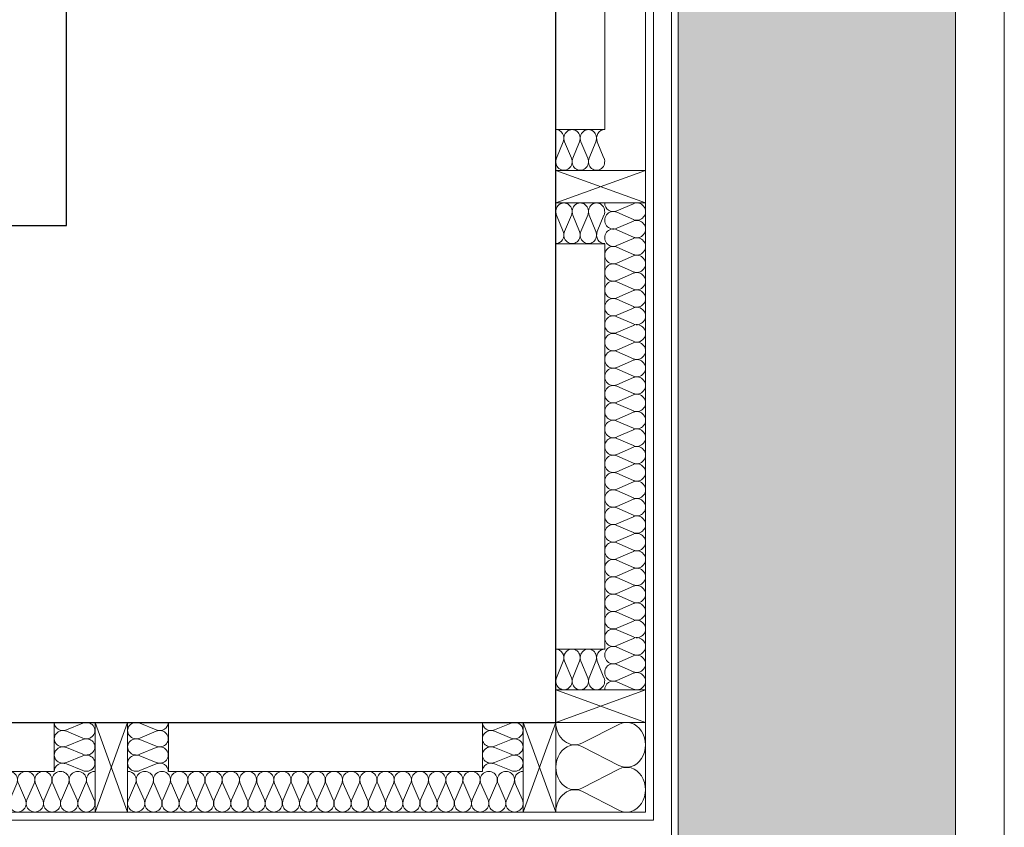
# Model space of a CAD drawing. Extents: x -543332 to -314699, y -9028 to 155584.
# Tile 25 of 256: x -472681 to -471473, y 32729 to 33720. Entities that reach past the tile are written whole.
import ezdxf

# ---------------------------------------------------------------- set-up
doc = ezdxf.new("R2010")
doc.units = 0
doc.header["$MEASUREMENT"] = 0
doc.layers.add('Arch ocieplenie', color=8, linetype='Continuous')
doc.layers.add('INWENT RZĘDNE', color=8, linetype='Continuous')
for name, color, linetype, lineweight in [('Arch ocieplenie_Nr_Pióra__21', 8, 'Continuous', 9), ('Arch ocieplenie_Nr_Pióra__44', 8, 'Continuous', 9), ('Arch okna_Nr_Pióra__82', 8, 'Continuous', 20), ('Arch teren_Nr_Pióra__5', 8, 'Continuous', 13), ('Arch wykończenie_Nr_Pióra__9', 8, 'Continuous', 9), ('INWENT RZĘDNE_Nr_Pióra__21', 8, 'Continuous', 9), ('INWENT.ŚCIANY_Nr_Pióra__1', 8, 'Continuous', 25)]:
    doc.layers.add(name, color=color, linetype=linetype, lineweight=lineweight)
doc.styles.add('GENERATED_STYLE_3', font='ARIALN.TTF')

# ---------------------------------------------------------------- blocks, each defined once
blk = doc.blocks.new('Izolacja cieplna 14_31', base_point=(-472588.3, 32797.6))
at = {"layer": 'Arch ocieplenie_Nr_Pióra__44', "linetype": 'Continuous'}
for p, q in [((-473063.7, 32782.7), (-473072.4, 32762.5)), ((-473053.1, 32762.5), (-473061.9, 32782.7)), ((-473042.6, 32782.7), (-473051.4, 32762.5)), ((-473032, 32762.5), (-473040.8, 32782.7)), ((-473021.5, 32782.7), (-473030.3, 32762.5)), ((-473010.9, 32762.5), (-473019.7, 32782.7)), ((-473000.4, 32782.7), (-473009.2, 32762.5)), ((-472989.9, 32762.5), (-472998.6, 32782.7)), ((-472979.3, 32782.7), (-472988.1, 32762.5)), ((-472968.8, 32762.5), (-472977.5, 32782.7)), ((-472958.2, 32782.7), (-472967, 32762.5)), ((-472947.7, 32762.5), (-472956.5, 32782.7)), ((-472937.1, 32782.7), (-472945.9, 32762.5)), ((-472926.6, 32762.5), (-472935.4, 32782.7)), ((-472916.1, 32782.7), (-472924.8, 32762.5)), ((-472905.5, 32762.5), (-472914.3, 32782.7)), ((-472895, 32782.7), (-472903.7, 32762.5)), ((-472884.4, 32762.5), (-472893.2, 32782.7)), ((-472873.9, 32782.7), (-472882.7, 32762.5)), ((-472863.3, 32762.5), (-472872.1, 32782.7)), ((-472852.8, 32782.7), (-472861.6, 32762.5)), ((-472842.3, 32762.5), (-472851, 32782.7)), ((-472831.7, 32782.7), (-472840.5, 32762.5)), ((-472821.2, 32762.5), (-472829.9, 32782.7)), ((-472810.6, 32782.7), (-472819.4, 32762.5)), ((-472800.1, 32762.5), (-472808.9, 32782.7)), ((-472789.5, 32782.7), (-472798.3, 32762.5)), ((-472779, 32762.5), (-472787.8, 32782.7)), ((-472768.4, 32782.7), (-472777.2, 32762.5)), ((-472757.9, 32762.5), (-472766.7, 32782.7)), ((-472747.4, 32782.7), (-472756.1, 32762.5)), ((-472736.8, 32762.5), (-472745.6, 32782.7)), ((-472726.3, 32782.7), (-472735, 32762.5)), ((-472715.7, 32762.5), (-472724.5, 32782.7)), ((-472705.2, 32782.7), (-472714, 32762.5)), ((-472694.6, 32762.5), (-472703.4, 32782.7)), ((-472684.1, 32782.7), (-472692.9, 32762.5)), ((-472673.6, 32762.5), (-472682.3, 32782.7)), ((-472663, 32782.7), (-472671.8, 32762.5)), ((-472652.5, 32762.5), (-472661.2, 32782.7)), ((-472641.9, 32782.7), (-472650.7, 32762.5)), ((-472631.4, 32762.5), (-472640.2, 32782.7)), ((-472620.8, 32782.7), (-472629.6, 32762.5)), ((-472610.3, 32762.5), (-472619.1, 32782.7)), ((-472599.8, 32782.7), (-472608.5, 32762.5)), ((-472589.2, 32762.5), (-472598, 32782.7))]:
    blk.add_line(p, q, dxfattribs=at)
for centre, start_param, end_param in [((-473073.3, 32787), 1.158004, 3.141593), ((-473052.2, 32787), 1.158004, 5.125183), ((-473031.2, 32787), 1.158004, 5.125183), ((-473010.1, 32787), 1.158004, 5.125183), ((-472989, 32787), 1.158004, 5.125183), ((-472967.9, 32787), 1.158004, 5.125183), ((-472946.8, 32787), 1.158004, 5.125183), ((-472925.7, 32787), 1.158004, 5.125183), ((-472904.6, 32787), 1.158004, 5.125183), ((-472883.5, 32787), 1.158004, 5.125183), ((-472862.5, 32787), 1.158004, 5.125183), ((-472841.4, 32787), 1.158004, 5.125183), ((-472820.3, 32787), 1.158004, 5.125183), ((-472799.2, 32787), 1.158004, 5.125183), ((-472778.1, 32787), 1.158004, 5.125183), ((-472757, 32787), 1.158004, 5.125183), ((-472735.9, 32787), 1.158004, 5.125183), ((-472714.8, 32787), 1.158004, 5.125183), ((-472693.8, 32787), 1.158004, 5.125183), ((-472672.7, 32787), 1.158004, 5.125183), ((-472651.6, 32787), 1.158004, 5.125183), ((-472630.5, 32787), 1.158004, 5.125183), ((-472609.4, 32787), 1.158004, 5.125183), ((-472588.3, 32787), 3.141593, 5.125182), ((-473062.8, 32758.3), 4.299595, 8.266775), ((-473041.7, 32758.3), 4.299595, 8.266775), ((-473020.6, 32758.3), 4.299595, 8.266775), ((-472999.5, 32758.3), 4.299595, 8.266775), ((-472978.4, 32758.3), 4.299595, 8.266775), ((-472957.3, 32758.3), 4.299595, 8.266775), ((-472936.3, 32758.3), 4.299595, 8.266775), ((-472915.2, 32758.3), 4.299595, 8.266775), ((-472894.1, 32758.3), 4.299595, 8.266775), ((-472873, 32758.3), 4.299595, 8.266775), ((-472851.9, 32758.3), 4.299595, 8.266775), ((-472830.8, 32758.3), 4.299595, 8.266775), ((-472809.7, 32758.3), 4.299595, 8.266775), ((-472788.7, 32758.3), 4.299595, 8.266775), ((-472767.6, 32758.3), 4.299595, 8.266775), ((-472746.5, 32758.3), 4.299595, 8.266775), ((-472725.4, 32758.3), 4.299595, 8.266775), ((-472704.3, 32758.3), 4.299595, 8.266775), ((-472683.2, 32758.3), 4.299595, 8.266775), ((-472662.1, 32758.3), 4.299595, 8.266775), ((-472641, 32758.3), 4.299595, 8.266775), ((-472620, 32758.3), 4.299595, 8.266775), ((-472598.9, 32758.3), 4.299595, 8.266775)]:
    blk.add_ellipse(centre, major_axis=(0, -10.6), ratio=0.991476, start_param=start_param, end_param=end_param, dxfattribs=at)
blk = doc.blocks.new('Izolacja cieplna 14_34', base_point=(-472638.3, 32797.6))
at = {"layer": 'Arch ocieplenie_Nr_Pióra__44', "linetype": 'Continuous'}
for p, q in [((-472623.4, 32848.5), (-472603.2, 32856.8)), ((-472603.2, 32838.5), (-472623.4, 32846.8)), ((-472623.4, 32828.5), (-472603.2, 32836.8)), ((-472603.2, 32818.5), (-472623.4, 32826.8)), ((-472623.4, 32808.5), (-472603.2, 32816.8)), ((-472603.2, 32798.5), (-472623.4, 32806.8))]:
    blk.add_line(p, q, dxfattribs=at)
for centre, start_param, end_param in [((-472627.7, 32857.6), 6.283185, 8.266774), ((-472599, 32847.6), 1.158003, 5.125183), ((-472627.7, 32837.6), 4.299595, 8.266774), ((-472627.7, 32817.6), 4.299595, 8.266774), ((-472599, 32827.6), 1.158003, 5.125183), ((-472599, 32807.6), 1.158003, 5.125183), ((-472627.7, 32797.6), 4.299596, 6.283185)]:
    blk.add_ellipse(centre, major_axis=(-10.6, 0), ratio=0.940381, start_param=start_param, end_param=end_param, dxfattribs=at)
blk = doc.blocks.new('Izolacja cieplna 14_39', base_point=(-472023.3, 32747.6))
at = {"layer": 'Arch ocieplenie_Nr_Pióra__44', "linetype": 'Continuous'}
for p, q in [((-471990.5, 32832.4), (-471946.1, 32855.3)), ((-471946.1, 32804.9), (-471990.5, 32827.8)), ((-471990.5, 32777.4), (-471946.1, 32800.3)), ((-471946.1, 32749.9), (-471990.5, 32772.8))]:
    blk.add_line(p, q, dxfattribs=at)
for centre, start_param, end_param in [((-471999.9, 32857.6), 1.570796, 3.554385), ((-471936.7, 32830.1), 2.728799, 6.695979), ((-471999.9, 32802.6), 5.870392, 9.837571), ((-471936.7, 32775.1), 2.728799, 6.695979), ((-471999.9, 32747.6), 5.870392, 7.853982)]:
    blk.add_ellipse(centre, major_axis=(0, 27.5), ratio=0.850709, start_param=start_param, end_param=end_param, dxfattribs=at)
blk = doc.blocks.new('Izolacja cieplna 14_40', base_point=(-472063.3, 32797.6))
at = {"layer": 'Arch ocieplenie_Nr_Pióra__44', "linetype": 'Continuous'}
for p, q in [((-472538.7, 32782.7), (-472547.4, 32762.5)), ((-472528.1, 32762.5), (-472536.9, 32782.7)), ((-472517.6, 32782.7), (-472526.4, 32762.5)), ((-472507, 32762.5), (-472515.8, 32782.7)), ((-472496.5, 32782.7), (-472505.3, 32762.5)), ((-472485.9, 32762.5), (-472494.7, 32782.7)), ((-472475.4, 32782.7), (-472484.2, 32762.5)), ((-472464.9, 32762.5), (-472473.6, 32782.7)), ((-472454.3, 32782.7), (-472463.1, 32762.5)), ((-472443.8, 32762.5), (-472452.5, 32782.7)), ((-472433.2, 32782.7), (-472442, 32762.5)), ((-472422.7, 32762.5), (-472431.5, 32782.7)), ((-472412.1, 32782.7), (-472420.9, 32762.5)), ((-472401.6, 32762.5), (-472410.4, 32782.7)), ((-472391.1, 32782.7), (-472399.8, 32762.5)), ((-472380.5, 32762.5), (-472389.3, 32782.7)), ((-472370, 32782.7), (-472378.7, 32762.5)), ((-472359.4, 32762.5), (-472368.2, 32782.7)), ((-472348.9, 32782.7), (-472357.7, 32762.5)), ((-472338.3, 32762.5), (-472347.1, 32782.7)), ((-472327.8, 32782.7), (-472336.6, 32762.5)), ((-472317.3, 32762.5), (-472326, 32782.7)), ((-472306.7, 32782.7), (-472315.5, 32762.5)), ((-472296.2, 32762.5), (-472304.9, 32782.7)), ((-472285.6, 32782.7), (-472294.4, 32762.5)), ((-472275.1, 32762.5), (-472283.9, 32782.7)), ((-472264.5, 32782.7), (-472273.3, 32762.5)), ((-472254, 32762.5), (-472262.8, 32782.7)), ((-472243.4, 32782.7), (-472252.2, 32762.5)), ((-472232.9, 32762.5), (-472241.7, 32782.7)), ((-472222.4, 32782.7), (-472231.1, 32762.5)), ((-472211.8, 32762.5), (-472220.6, 32782.7)), ((-472201.3, 32782.7), (-472210, 32762.5)), ((-472190.7, 32762.5), (-472199.5, 32782.7)), ((-472180.2, 32782.7), (-472189, 32762.5)), ((-472169.6, 32762.5), (-472178.4, 32782.7)), ((-472159.1, 32782.7), (-472167.9, 32762.5)), ((-472148.6, 32762.5), (-472157.3, 32782.7)), ((-472138, 32782.7), (-472146.8, 32762.5)), ((-472127.5, 32762.5), (-472136.2, 32782.7)), ((-472116.9, 32782.7), (-472125.7, 32762.5)), ((-472106.4, 32762.5), (-472115.2, 32782.7)), ((-472095.8, 32782.7), (-472104.6, 32762.5)), ((-472085.3, 32762.5), (-472094.1, 32782.7)), ((-472074.8, 32782.7), (-472083.5, 32762.5)), ((-472064.2, 32762.5), (-472073, 32782.7))]:
    blk.add_line(p, q, dxfattribs=at)
for centre, start_param, end_param in [((-472548.3, 32787), 1.158004, 3.141593), ((-472527.2, 32787), 1.158004, 5.125183), ((-472506.2, 32787), 1.158004, 5.125183), ((-472485.1, 32787), 1.158004, 5.125183), ((-472464, 32787), 1.158004, 5.125183), ((-472442.9, 32787), 1.158004, 5.125183), ((-472421.8, 32787), 1.158004, 5.125183), ((-472400.7, 32787), 1.158004, 5.125183), ((-472379.6, 32787), 1.158004, 5.125183), ((-472358.5, 32787), 1.158004, 5.125183), ((-472337.5, 32787), 1.158004, 5.125183), ((-472316.4, 32787), 1.158004, 5.125183), ((-472295.3, 32787), 1.158004, 5.125183), ((-472274.2, 32787), 1.158004, 5.125183), ((-472253.1, 32787), 1.158004, 5.125183), ((-472232, 32787), 1.158004, 5.125183), ((-472210.9, 32787), 1.158004, 5.125183), ((-472189.8, 32787), 1.158004, 5.125183), ((-472168.8, 32787), 1.158004, 5.125183), ((-472147.7, 32787), 1.158004, 5.125183), ((-472126.6, 32787), 1.158004, 5.125183), ((-472105.5, 32787), 1.158004, 5.125183), ((-472084.4, 32787), 1.158004, 5.125183), ((-472063.3, 32787), 3.141593, 5.125182), ((-472537.8, 32758.3), 4.299595, 8.266775), ((-472516.7, 32758.3), 4.299595, 8.266775), ((-472495.6, 32758.3), 4.299595, 8.266775), ((-472474.5, 32758.3), 4.299595, 8.266775), ((-472453.4, 32758.3), 4.299595, 8.266775), ((-472432.3, 32758.3), 4.299595, 8.266775), ((-472411.3, 32758.3), 4.299595, 8.266775), ((-472390.2, 32758.3), 4.299595, 8.266775), ((-472369.1, 32758.3), 4.299595, 8.266775), ((-472348, 32758.3), 4.299595, 8.266775), ((-472326.9, 32758.3), 4.299595, 8.266775), ((-472305.8, 32758.3), 4.299595, 8.266775), ((-472284.7, 32758.3), 4.299595, 8.266775), ((-472263.7, 32758.3), 4.299595, 8.266775), ((-472242.6, 32758.3), 4.299595, 8.266775), ((-472221.5, 32758.3), 4.299595, 8.266775), ((-472200.4, 32758.3), 4.299595, 8.266775), ((-472179.3, 32758.3), 4.299595, 8.266775), ((-472158.2, 32758.3), 4.299595, 8.266775), ((-472137.1, 32758.3), 4.299595, 8.266775), ((-472116, 32758.3), 4.299595, 8.266775), ((-472095, 32758.3), 4.299595, 8.266775), ((-472073.9, 32758.3), 4.299595, 8.266775)]:
    blk.add_ellipse(centre, major_axis=(0, -10.6), ratio=0.991476, start_param=start_param, end_param=end_param, dxfattribs=at)
blk = doc.blocks.new('Izolacja cieplna 14_41', base_point=(-472498.3, 32797.6))
at = {"layer": 'Arch ocieplenie_Nr_Pióra__44', "linetype": 'Continuous'}
for p, q in [((-472513.2, 32848.5), (-472533.4, 32856.8)), ((-472533.4, 32838.5), (-472513.2, 32846.8)), ((-472513.2, 32828.5), (-472533.4, 32836.8)), ((-472533.4, 32818.5), (-472513.2, 32826.8)), ((-472513.2, 32808.5), (-472533.4, 32816.8)), ((-472533.4, 32798.5), (-472513.2, 32806.8))]:
    blk.add_line(p, q, dxfattribs=at)
for centre, start_param, end_param in [((-472537.7, 32847.6), 4.299595, 8.266775), ((-472509, 32857.6), 1.158004, 3.141593), ((-472509, 32837.6), 1.158004, 5.125183), ((-472537.7, 32827.6), 4.299595, 8.266775), ((-472509, 32817.6), 1.158004, 5.125183), ((-472537.7, 32807.6), 4.299595, 8.266775), ((-472509, 32797.6), 3.141593, 5.125182)]:
    blk.add_ellipse(centre, major_axis=(-10.6, 0), ratio=0.940381, start_param=start_param, end_param=end_param, dxfattribs=at)
blk = doc.blocks.new('Izolacja cieplna 14_42', base_point=(-472113.3, 32797.6))
at = {"layer": 'Arch ocieplenie_Nr_Pióra__44', "linetype": 'Continuous'}
for p, q in [((-472098.4, 32848.5), (-472078.2, 32856.8)), ((-472078.2, 32838.5), (-472098.4, 32846.8)), ((-472098.4, 32828.5), (-472078.2, 32836.8)), ((-472078.2, 32818.5), (-472098.4, 32826.8)), ((-472098.4, 32808.5), (-472078.2, 32816.8)), ((-472078.2, 32798.5), (-472098.4, 32806.8))]:
    blk.add_line(p, q, dxfattribs=at)
for centre, start_param, end_param in [((-472102.7, 32857.6), 6.283185, 8.266774), ((-472074, 32847.6), 1.158003, 5.125183), ((-472102.7, 32837.6), 4.299595, 8.266774), ((-472102.7, 32817.6), 4.299595, 8.266774), ((-472074, 32827.6), 1.158003, 5.125183), ((-472074, 32807.6), 1.158003, 5.125183), ((-472102.7, 32797.6), 4.299596, 6.283185)]:
    blk.add_ellipse(centre, major_axis=(-10.6, 0), ratio=0.940381, start_param=start_param, end_param=end_param, dxfattribs=at)
blk = doc.blocks.new('Izolacja cieplna 14_48', base_point=(-471963.3, 33585.1))
at = {"layer": 'Arch ocieplenie_Nr_Pióra__44', "linetype": 'Continuous'}
for p, q in [((-472014.2, 33570.2), (-472022.5, 33550)), ((-472004.2, 33550), (-472012.5, 33570.2)), ((-471994.2, 33570.2), (-472002.5, 33550)), ((-471984.2, 33550), (-471992.5, 33570.2)), ((-471974.2, 33570.2), (-471982.5, 33550)), ((-471964.2, 33550), (-471972.5, 33570.2))]:
    blk.add_line(p, q, dxfattribs=at)
for centre, start_param, end_param in [((-472023.3, 33574.5), 1.158004, 3.141593), ((-472003.3, 33574.5), 1.158004, 5.125183), ((-471983.3, 33574.5), 1.158004, 5.125183), ((-471963.3, 33574.5), 3.141593, 5.125182), ((-472013.3, 33545.8), 4.299595, 8.266775), ((-471993.3, 33545.8), 4.299595, 8.266775), ((-471973.3, 33545.8), 4.299595, 8.266775)]:
    blk.add_ellipse(centre, major_axis=(0, -10.6), ratio=0.940381, start_param=start_param, end_param=end_param, dxfattribs=at)
blk = doc.blocks.new('Izolacja cieplna 14_49', base_point=(-471963.3, 32897.6))
at = {"layer": 'Arch ocieplenie_Nr_Pióra__44', "linetype": 'Continuous'}
for p, q in [((-471948.4, 33485.4), (-471928.2, 33494.2)), ((-471928.2, 33474.7), (-471948.4, 33483.6)), ((-471948.4, 33464), (-471928.2, 33472.9)), ((-471928.2, 33453.3), (-471948.4, 33462.2)), ((-471948.4, 33442.7), (-471928.2, 33451.6)), ((-471928.2, 33432), (-471948.4, 33440.9)), ((-471948.4, 33421.3), (-471928.2, 33430.2)), ((-471928.2, 33410.7), (-471948.4, 33419.5)), ((-471948.4, 33400), (-471928.2, 33408.9)), ((-471928.2, 33389.3), (-471948.4, 33398.2)), ((-471948.4, 33378.7), (-471928.2, 33387.5)), ((-471928.2, 33368), (-471948.4, 33376.9)), ((-471948.4, 33357.3), (-471928.2, 33366.2)), ((-471928.2, 33346.7), (-471948.4, 33355.5)), ((-471948.4, 33336), (-471928.2, 33344.9)), ((-471928.2, 33325.3), (-471948.4, 33334.2)), ((-471948.4, 33314.6), (-471928.2, 33323.5)), ((-471928.2, 33304), (-471948.4, 33312.9)), ((-471948.4, 33293.3), (-471928.2, 33302.2)), ((-471928.2, 33282.6), (-471948.4, 33291.5)), ((-471948.4, 33272), (-471928.2, 33280.8)), ((-471928.2, 33261.3), (-471948.4, 33270.2)), ((-471948.4, 33250.6), (-471928.2, 33259.5)), ((-471928.2, 33240), (-471948.4, 33248.8)), ((-471948.4, 33229.3), (-471928.2, 33238.2)), ((-471928.2, 33218.6), (-471948.4, 33227.5)), ((-471948.4, 33207.9), (-471928.2, 33216.8)), ((-471928.2, 33197.3), (-471948.4, 33206.2)), ((-471948.4, 33186.6), (-471928.2, 33195.5)), ((-471928.2, 33175.9), (-471948.4, 33184.8)), ((-471948.4, 33165.3), (-471928.2, 33174.1)), ((-471928.2, 33154.6), (-471948.4, 33163.5)), ((-471948.4, 33143.9), (-471928.2, 33152.8)), ((-471928.2, 33133.3), (-471948.4, 33142.1)), ((-471948.4, 33122.6), (-471928.2, 33131.5)), ((-471928.2, 33111.9), (-471948.4, 33120.8)), ((-471948.4, 33101.3), (-471928.2, 33110.1)), ((-471928.2, 33090.6), (-471948.4, 33099.5)), ((-471948.4, 33079.9), (-471928.2, 33088.8)), ((-471928.2, 33069.2), (-471948.4, 33078.1)), ((-471948.4, 33058.6), (-471928.2, 33067.4)), ((-471928.2, 33047.9), (-471948.4, 33056.8)), ((-471948.4, 33037.2), (-471928.2, 33046.1)), ((-471928.2, 33026.6), (-471948.4, 33035.4)), ((-471948.4, 33015.9), (-471928.2, 33024.8)), ((-471928.2, 33005.2), (-471948.4, 33014.1)), ((-471948.4, 32994.6), (-471928.2, 33003.4)), ((-471928.2, 32983.9), (-471948.4, 32992.8)), ((-471948.4, 32973.2), (-471928.2, 32982.1)), ((-471928.2, 32962.5), (-471948.4, 32971.4)), ((-471948.4, 32951.9), (-471928.2, 32960.8)), ((-471928.2, 32941.2), (-471948.4, 32950.1)), ((-471948.4, 32930.5), (-471928.2, 32939.4)), ((-471928.2, 32919.9), (-471948.4, 32928.7)), ((-471948.4, 32909.2), (-471928.2, 32918.1)), ((-471928.2, 32898.5), (-471948.4, 32907.4))]:
    blk.add_line(p, q, dxfattribs=at)
for centre, start_param, end_param in [((-471952.7, 33495.1), 1.570796, 3.554385), ((-471924, 33484.5), 2.728799, 6.695979), ((-471952.7, 33473.8), 5.870392, 9.837571), ((-471924, 33463.1), 2.728799, 6.695979), ((-471952.7, 33452.5), 5.870392, 9.837571), ((-471924, 33441.8), 2.728799, 6.695979), ((-471952.7, 33431.1), 5.870392, 9.837571), ((-471924, 33420.4), 2.728799, 6.695979), ((-471952.7, 33409.8), 5.870392, 9.837571), ((-471924, 33399.1), 2.728799, 6.695979), ((-471952.7, 33388.4), 5.870392, 9.837571), ((-471924, 33377.8), 2.728799, 6.695979), ((-471952.7, 33367.1), 5.870392, 9.837571), ((-471924, 33356.4), 2.728799, 6.695979), ((-471952.7, 33345.8), 5.870392, 9.837571), ((-471924, 33335.1), 2.728799, 6.695979), ((-471952.7, 33324.4), 5.870392, 9.837571), ((-471924, 33313.7), 2.728799, 6.695979), ((-471952.7, 33303.1), 5.870392, 9.837571), ((-471924, 33292.4), 2.728799, 6.695979), ((-471952.7, 33281.7), 5.870392, 9.837571), ((-471924, 33271.1), 2.728799, 6.695979), ((-471952.7, 33260.4), 5.870392, 9.837571), ((-471952.7, 33239.1), 5.870392, 9.837571), ((-471924, 33249.7), 2.728799, 6.695979), ((-471924, 33228.4), 2.728799, 6.695979), ((-471952.7, 33217.7), 5.870392, 9.837571), ((-471924, 33207.1), 2.728799, 6.695979), ((-471952.7, 33196.4), 5.870392, 9.837571), ((-471924, 33185.7), 2.728799, 6.695979), ((-471952.7, 33175), 5.870392, 9.837571), ((-471924, 33164.4), 2.728799, 6.695979), ((-471952.7, 33153.7), 5.870392, 9.837571), ((-471924, 33143), 2.728799, 6.695979), ((-471952.7, 33132.4), 5.870392, 9.837571), ((-471924, 33121.7), 2.728799, 6.695979), ((-471952.7, 33111), 5.870392, 9.837571), ((-471924, 33100.4), 2.728799, 6.695979), ((-471952.7, 33089.7), 5.870392, 9.837571), ((-471924, 33079), 2.728799, 6.695979), ((-471952.7, 33068.3), 5.870392, 9.837571), ((-471924, 33057.7), 2.728799, 6.695979), ((-471952.7, 33047), 5.870392, 9.837571), ((-471924, 33036.3), 2.728799, 6.695979), ((-471952.7, 33025.7), 5.870392, 9.837571), ((-471924, 33015), 2.728799, 6.695979), ((-471952.7, 33004.3), 5.870392, 9.837571), ((-471924, 32993.7), 2.728799, 6.695979), ((-471952.7, 32983), 5.870392, 9.837571), ((-471952.7, 32961.6), 5.870392, 9.837571), ((-471924, 32972.3), 2.728799, 6.695979), ((-471924, 32951), 2.728799, 6.695979), ((-471952.7, 32940.3), 5.870392, 9.837571), ((-471924, 32929.6), 2.728799, 6.695979), ((-471952.7, 32919), 5.870392, 9.837571), ((-471924, 32908.3), 2.728799, 6.695979), ((-471952.7, 32897.6), 5.870392, 7.853982)]:
    blk.add_ellipse(centre, major_axis=(0, 10.7), ratio=0.996671, start_param=start_param, end_param=end_param, dxfattribs=at)
blk = doc.blocks.new('Izolacja cieplna 14_50', base_point=(-471963.3, 33445.1))
at = {"layer": 'Arch ocieplenie_Nr_Pióra__44', "linetype": 'Continuous'}
for p, q in [((-472014.2, 33460), (-472022.5, 33480.2)), ((-472004.2, 33480.2), (-472012.5, 33460)), ((-471994.2, 33460), (-472002.5, 33480.2)), ((-471984.2, 33480.2), (-471992.5, 33460)), ((-471974.2, 33460), (-471982.5, 33480.2)), ((-471964.2, 33480.2), (-471972.5, 33460))]:
    blk.add_line(p, q, dxfattribs=at)
for centre, start_param, end_param in [((-472013.3, 33484.5), 1.158003, 5.125183), ((-471993.3, 33484.5), 1.158003, 5.125183), ((-471973.3, 33484.5), 1.158003, 5.125183), ((-472023.3, 33455.8), 6.283185, 8.266774), ((-472003.3, 33455.8), 4.299595, 8.266774), ((-471983.3, 33455.8), 4.299595, 8.266774), ((-471963.3, 33455.8), 4.299596, 6.283185)]:
    blk.add_ellipse(centre, major_axis=(0, -10.6), ratio=0.940381, start_param=start_param, end_param=end_param, dxfattribs=at)
blk = doc.blocks.new('Izolacja cieplna 14_51', base_point=(-471963.3, 32947.6))
at = {"layer": 'Arch ocieplenie_Nr_Pióra__44', "linetype": 'Continuous'}
for p, q in [((-472014.2, 32932.7), (-472022.5, 32912.5)), ((-472004.2, 32912.5), (-472012.5, 32932.7)), ((-471994.2, 32932.7), (-472002.5, 32912.5)), ((-471984.2, 32912.5), (-471992.5, 32932.7)), ((-471974.2, 32932.7), (-471982.5, 32912.5)), ((-471964.2, 32912.5), (-471972.5, 32932.7))]:
    blk.add_line(p, q, dxfattribs=at)
for centre, start_param, end_param in [((-472003.3, 32937), 1.158004, 5.125183), ((-471983.3, 32937), 1.158004, 5.125183), ((-472023.3, 32937), 1.158004, 3.141593), ((-471963.3, 32937), 3.141593, 5.125182), ((-472013.3, 32908.3), 4.299595, 8.266775), ((-471993.3, 32908.3), 4.299595, 8.266775), ((-471973.3, 32908.3), 4.299595, 8.266775)]:
    blk.add_ellipse(centre, major_axis=(0, -10.6), ratio=0.940381, start_param=start_param, end_param=end_param, dxfattribs=at)
blk = doc.blocks.new('Koty wysokościowe_6', base_point=(-473255.6, 32641))
at = {"layer": 'INWENT RZĘDNE_Nr_Pióra__21', "linetype": 'Continuous'}
for points in [[(-473255.6, 32641), (-473155.6, 32641), (-473163.2, 32679.3), (-473184.9, 32711.7), (-473217.3, 32733.4), (-473255.6, 32741)], [(-473255.6, 32641), (-473355.6, 32641), (-473348, 32602.7), (-473326.3, 32570.3), (-473293.9, 32548.6), (-473255.6, 32541)]]:
    blk.add_hatch(color=256, dxfattribs=at).paths.add_polyline_path(points, flags=0)
for p, q in [((-473255.6, 32441), (-473255.6, 32841)), ((-473455.6, 32641), (-473055.6, 32641))]:
    blk.add_line(p, q, dxfattribs=at)
blk.add_circle((-473255.6, 32641), 100, dxfattribs=at)
at = {"layer": 'INWENT RZĘDNE_Nr_Pióra__21', "insert": (-473200.3, 32301.8), "char_height": 160, "attachment_point": 7, "style": 'GENERATED_STYLE_3'}
blk.add_mtext('{+/-0,00}', dxfattribs=at)

msp = doc.modelspace()

# ---------------------------------------------------------------- hatches: boundary and pattern name
at = {"layer": 'Arch okna_Nr_Pióra__82', "linetype": 'Continuous'}
h = msp.add_hatch(dxfattribs=at)
h.set_pattern_fill('Render', color=256, style=0, pattern_type=2)
h.set_pattern_definition([(45, (0, 350), (-111.36932, 111.36932), [0, -105, 0, -157.5]), (110, (350, 350), (148.00159, 53.86817), [0, -77, 0, -133])])
h.paths.add_polyline_path([(-473143.3, 32367.6), (-471533.3, 32367.6), (-471533.3, 44522.6), (-471873.3, 44522.6), (-471873.3, 32707.6), (-473143.3, 32707.6)], flags=0)

# ---------------------------------------------------------------- linework, layer by layer
at = {"layer": 'Arch ocieplenie_Nr_Pióra__21', "linetype": 'Continuous', "flags": 128}
for points in [[(-471963.3, 33585.1), (-472023.3, 33585.1), (-472023.3, 34082.6), (-471963.3, 34082.6)], [(-471963.3, 32947.6), (-472023.3, 32947.6), (-472023.3, 33445.1), (-471963.3, 33445.1)], [(-472638.3, 32797.6), (-472638.3, 32857.6), (-473023.3, 32857.6), (-473023.3, 32797.6)], [(-472113.3, 32797.6), (-472113.3, 32857.6), (-472498.3, 32857.6), (-472498.3, 32797.6)]]:
    msp.add_lwpolyline(points, close=True, dxfattribs=at)
at = {"layer": 'Arch teren_Nr_Pióra__5', "linetype": 'Continuous'}
for p, q in [((-471533.3, 32367.6), (-471533.3, 44522.6)), ((-471473.3, 32307.6), (-471473.3, 44522.6))]:
    msp.add_line(p, q, dxfattribs=at)
at = {"layer": 'Arch wykończenie_Nr_Pióra__9', "linetype": 'Continuous'}
for p, q in [((-471873.3, 32707.6), (-471873.3, 35497.6)), ((-471913.3, 32747.6), (-471913.3, 35487.6)), ((-471903.3, 32737.6), (-471903.3, 35487.6)), ((-471881.3, 32715.6), (-471881.3, 35487.6)), ((-472023.3, 33495.1), (-471913.3, 33535.1)), ((-472023.3, 33535.1), (-471913.3, 33495.1)), ((-472023.3, 33535.1), (-471913.3, 33535.1)), ((-472023.3, 33495.1), (-472023.3, 33535.1)), ((-471913.3, 33535.1), (-471913.3, 33495.1)), ((-471913.3, 33495.1), (-472023.3, 33495.1)), ((-472023.3, 32857.6), (-471913.3, 32897.6)), ((-472023.3, 32897.6), (-471913.3, 32857.6)), ((-472023.3, 32897.6), (-471913.3, 32897.6)), ((-472023.3, 32857.6), (-472023.3, 32897.6)), ((-471913.3, 32897.6), (-471913.3, 32857.6)), ((-472548.3, 32857.6), (-472588.3, 32747.6)), ((-472588.3, 32857.6), (-472548.3, 32747.6)), ((-472588.3, 32857.6), (-472588.3, 32747.6)), ((-472548.3, 32857.6), (-472588.3, 32857.6)), ((-472548.3, 32747.6), (-472548.3, 32857.6)), ((-472023.3, 32857.6), (-472063.3, 32747.6)), ((-472063.3, 32857.6), (-472023.3, 32747.6)), ((-472063.3, 32857.6), (-472063.3, 32747.6)), ((-472023.3, 32857.6), (-472063.3, 32857.6)), ((-472023.3, 32747.6), (-472023.3, 32857.6)), ((-471913.3, 32857.6), (-472023.3, 32857.6)), ((-471913.3, 32747.6), (-473148.3, 32747.6)), ((-472588.3, 32747.6), (-472548.3, 32747.6)), ((-472063.3, 32747.6), (-472023.3, 32747.6)), ((-471903.3, 32737.6), (-473148.3, 32737.6))]:
    msp.add_line(p, q, dxfattribs=at)
at = {"layer": 'INWENT.ŚCIANY_Nr_Pióra__1', "linetype": 'Continuous'}
for p, q in [((-472623.3, 33467.6), (-472623.3, 35447.6)), ((-472023.3, 32857.6), (-472023.3, 35447.6)), ((-473163.3, 33467.6), (-472623.3, 33467.6)), ((-473143.3, 32857.6), (-472023.3, 32857.6))]:
    msp.add_line(p, q, dxfattribs=at)

# ---------------------------------------------------------------- block references
at = {"layer": 'Arch ocieplenie', "color": 104, "linetype": 'Continuous', "lineweight": 13, "true_color": 0x029e21}
for name, p in [('Izolacja cieplna 14_48', (-471963.3, 33585.1)), ('Izolacja cieplna 14_50', (-471963.3, 33445.1)), ('Izolacja cieplna 14_49', (-471963.3, 32897.6)), ('Izolacja cieplna 14_51', (-471963.3, 32947.6)), ('Izolacja cieplna 14_34', (-472638.3, 32797.6)), ('Izolacja cieplna 14_41', (-472498.3, 32797.6)), ('Izolacja cieplna 14_42', (-472113.3, 32797.6)), ('Izolacja cieplna 14_39', (-472023.3, 32747.6)), ('Izolacja cieplna 14_31', (-472588.3, 32797.6)), ('Izolacja cieplna 14_40', (-472063.3, 32797.6))]:
    msp.add_blockref(name, p, dxfattribs=at)
at = {"layer": 'INWENT RZĘDNE'}
msp.add_blockref('Koty wysokościowe_6', (-473255.6, 32641), dxfattribs=at)

doc.saveas('drawing.dxf')
